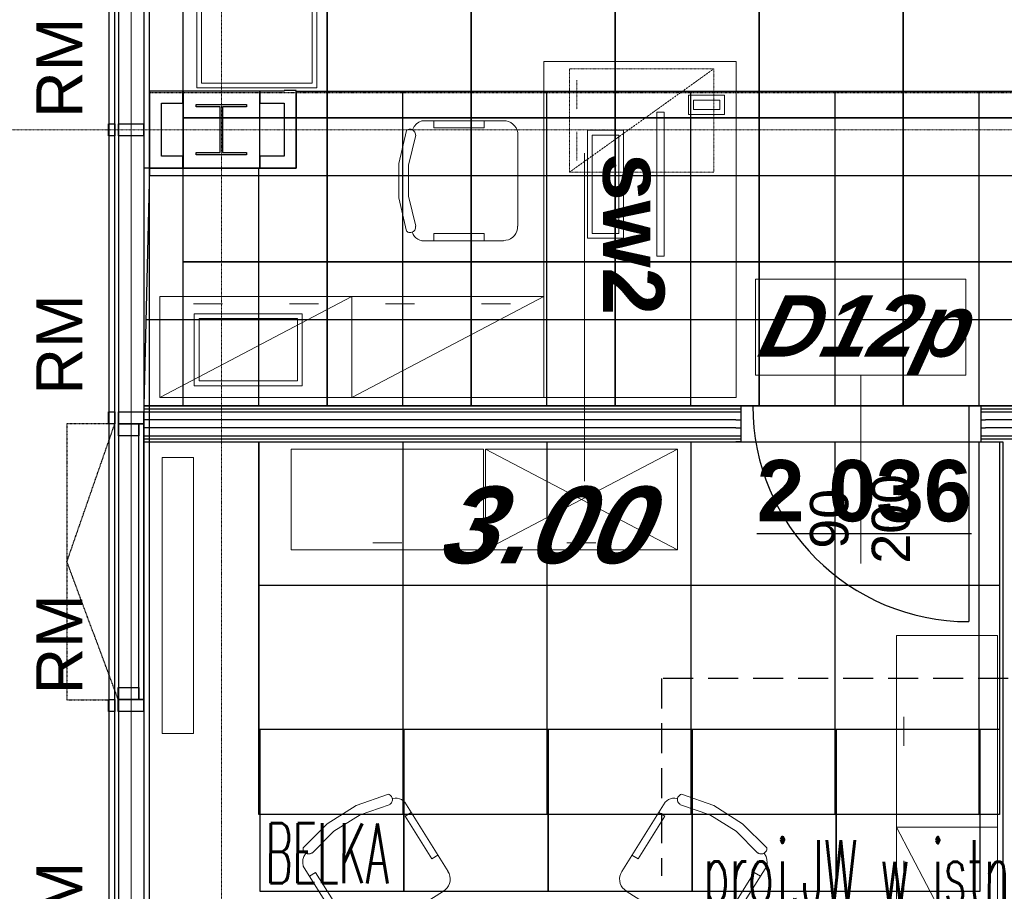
# Model space of a CAD drawing. Header units: millimetres. Extents: x -8838 to 31257, y -6224 to 3754.
# Tile 7 of 185: x -3357 to -2947, y -4980 to -4617. Entities that reach past the tile are written whole.
import ezdxf
from ezdxf.enums import TextEntityAlignment as Align

# ---------------------------------------------------------------- set-up
doc = ezdxf.new("R2010")
doc.units = ezdxf.units.MM
doc.header["$LTSCALE"] = 10
doc.header["$MEASUREMENT"] = 0
for name, pattern in [('HIDDEN', [0.375, 0.25, -0.125]), ('rzut 2 pietra$0$ArchiTECH.PC 1. Line Type', [0.004, 0.003, -0.001]), ('rzut 2 pietra$0$ArchiTECH.PC 2. Line Type', [0.0025, 0.0015, -0.001]), ('rzut 2 pietra$0$ArchiTECH.PC 5. Line Type', [0.0053, 0.003, -0.001, 0.0003, -0.001]), ('rzut 2 pietra$0$ArchiTECH.PC Solid Line Type', [0]), ('SUFIT_2 PIETRO$0$ArchiTECH.PC 1. Line Type', [0.004, 0.003, -0.001]), ('SUFIT_2 PIETRO$0$ArchiTECH.PC Solid Line Type', [0])]:
    doc.linetypes.add(name, pattern=pattern)
doc.layers.add('_Etap_5_opis', color=7, linetype='CONTINUOUS', lineweight=30)
doc.layers.add('IS_ARCH', color=254, linetype='CONTINUOUS', lineweight=18)
for name, color, linetype in [('IS_WK_KAN_SKROPLINY', 103, 'HIDDEN'), ('RP5_PODKLAD', 254, 'CONTINUOUS'), ('SUFIT_2 PIETRO$0$ELEM KONSTRUKCJI - inwent', 254, 'CONTINUOUS'), ('SUFIT_2 PIETRO$0$INWENTARYZACJA', 254, 'CONTINUOUS'), ('SUFIT_2 PIETRO$0$Kalka 1', 254, 'CONTINUOUS'), ('SUFIT_2 PIETRO$0$nr pom PB', 254, 'CONTINUOUS'), ('SUFIT_2 PIETRO$0$sciany projektowane', 254, 'CONTINUOUS'), ('SUFIT_2 PIETRO$0$SUFIT NOWY 39', 254, 'CONTINUOUS'), ('SUFIT_2 PIETRO$0$TYP SUFITÓW_NOWYCH', 254, 'CONTINUOUS')]:
    doc.layers.add(name, color=color, linetype=linetype)
doc.styles.add('romans1', font='simplex.shx', dxfattribs={"width": 0.8})
doc.styles.add('rzut 2 pietra$0$ArchiTECHStyle1', font='arial.ttf', dxfattribs={"height": 0.16})
doc.styles.add('rzut 2 pietra$0$ArchiTECHStyle2', font='arialbd.ttf', dxfattribs={"height": 0.192})
doc.styles.add('rzut 2 pietra$0$ArchiTECHStyle4', font='arialbi.ttf', dxfattribs={"oblique": 15, "height": 0.256})
doc.styles.add('SUFIT_2 PIETRO$0$ArchiTECHStyle1', font='arialbi.ttf', dxfattribs={"oblique": 15, "height": 0.32})
doc.styles.add('SUFIT_2 PIETRO$0$ArchiTECHStyle3', font='arialbd.ttf', dxfattribs={"height": 0.384})

msp = doc.modelspace()

# ---------------------------------------------------------------- linework, layer by layer
at = {"layer": 'IS_ARCH', "linetype": 'rzut 2 pietra$0$ArchiTECH.PC 5. Line Type'}
for p, q in [((-3272.53, -3086.52), (-3272.84, -6170.68)), ((-3569.55, -4662.89), (8377.9, -4664.09))]:
    msp.add_line(p, q, dxfattribs=at)
at = {"layer": 'IS_ARCH', "linetype": 'rzut 2 pietra$0$ArchiTECH.PC Solid Line Type'}
for p, q in [((-3319.72, -4015.94), (-3319.72, -5026.89)), ((-3317.19, -5026.89), (-3317.19, -4018.43)), ((-3315.66, -4020.02), (-3315.66, -5026.89)), ((-3310.44, -5017.09), (-3310.44, -4024.08)), ((-3305.13, -4030.44), (-3305.13, -5022.43)), ((-3302.72, -5026.89), (-3302.72, -4032.94)), ((-3283.04, -4645.46), (-3283.04, -4575.46)), ((-3281.04, -4577.46), (-3281.04, -4643.46)), ((-3235.04, -4643.46), (-3235.04, -4577.46)), ((-3233.04, -4575.46), (-3233.04, -4645.46)), ((-3138.39, -4774.44), (-3138.39, -4634.44)), ((-3138.39, -4634.44), (-3058.39, -4634.44)), ((-3058.39, -4634.44), (-3058.39, -4774.44)), ((-3281.04, -4643.46), (-3235.04, -4643.46)), ((-3302.69, -4646.85), (-3302.69, -4678.85)), ((-3288.8, -4646.85), (-3302.69, -4646.85)), ((-3288.8, -4651.85), (-3288.8, -4646.85)), ((-3256.8, -4646.85), (-3288.8, -4646.85)), ((-3288.8, -4646.85), (-3288.8, -4678.85)), ((-3256.8, -4646.85), (-3288.8, -4646.85)), ((-3288.8, -4646.85), (-3288.8, -4678.85)), ((-3256.74, -4646.85), (-3288.74, -4646.85)), ((-3288.74, -4646.85), (-3288.74, -4678.85)), ((-3256.74, -4646.85), (-3288.74, -4646.85)), ((-3288.74, -4646.85), (-3288.74, -4678.85)), ((-3233.04, -4645.46), (-3283.04, -4645.46)), ((-3256.8, -4646.85), (-3256.8, -4651.85)), ((-3246.69, -4646.85), (-3256.8, -4646.85)), ((-3256.8, -4678.85), (-3256.8, -4646.85)), ((-3256.8, -4646.85), (-3256.8, -4646.85)), ((-3256.8, -4678.85), (-3256.8, -4646.85)), ((-3256.8, -4646.85), (-3256.8, -4646.85)), ((-3256.74, -4678.85), (-3256.74, -4646.85)), ((-3256.74, -4646.85), (-3256.74, -4646.85)), ((-3256.74, -4678.85), (-3256.74, -4646.85)), ((-3256.74, -4646.85), (-3256.74, -4646.85)), ((-3241.69, -4646.55), (-3246.69, -4646.55)), ((-3246.69, -4646.55), (-3246.69, -4646.85)), ((-3241.69, -4678.85), (-3241.69, -4646.55)), ((-3078.13, -4648.49), (-3063.13, -4648.49)), ((-3078.13, -4656.49), (-3078.13, -4648.49)), ((-3076.13, -4650.49), (-3076.13, -4654.49)), ((-3065.13, -4650.49), (-3076.13, -4650.49)), ((-3065.13, -4654.49), (-3065.13, -4650.49)), ((-3063.13, -4648.49), (-3063.13, -4656.49)), ((-3297.69, -4673.85), (-3297.69, -4651.85)), ((-3297.69, -4651.85), (-3288.8, -4651.85)), ((-3283.3, -4652.35), (-3262.3, -4652.35)), ((-3283.3, -4653.35), (-3283.3, -4652.35)), ((-3283.3, -4652.35), (-3262.3, -4652.35)), ((-3283.3, -4653.35), (-3283.3, -4652.35)), ((-3273.3, -4653.35), (-3283.3, -4653.35)), ((-3273.3, -4653.35), (-3283.3, -4653.35)), ((-3273.3, -4672.35), (-3273.3, -4653.35)), ((-3273.3, -4672.35), (-3273.3, -4653.35)), ((-3262.3, -4653.35), (-3272.3, -4653.35)), ((-3272.3, -4653.35), (-3272.3, -4672.35)), ((-3262.3, -4653.35), (-3272.3, -4653.35)), ((-3272.3, -4653.35), (-3272.3, -4672.35)), ((-3262.3, -4652.35), (-3262.3, -4653.35)), ((-3262.3, -4652.35), (-3262.3, -4653.35)), ((-3256.8, -4651.85), (-3246.69, -4651.85)), ((-3246.69, -4651.85), (-3246.69, -4673.85)), ((-3088.38, -4655.6), (-3091.38, -4655.6)), ((-3091.38, -4655.6), (-3091.38, -4715.6)), ((-3088.38, -4715.6), (-3088.38, -4655.6)), ((-3076.13, -4654.49), (-3065.13, -4654.49)), ((-3190.48, -4659.68), (-3191.56, -4660.48)), ((-3189.24, -4659.13), (-3190.48, -4659.68)), ((-3189.26, -4659.14), (-3155.26, -4659.14)), ((-3184.26, -4662.14), (-3184.26, -4659.14)), ((-3163.26, -4659.14), (-3163.26, -4662.14)), ((-3154.22, -4659.21), (-3155.26, -4659.14)), ((-3153.2, -4659.47), (-3154.22, -4659.21)), ((-3152.24, -4659.91), (-3153.2, -4659.47)), ((-3151.38, -4660.51), (-3152.24, -4659.91)), ((-3063.13, -4656.49), (-3078.13, -4656.49)), ((-3319.77, -4665.45), (-3319.77, -4660.45)), ((-3319.77, -4660.45), (-3317.19, -4660.45)), ((-3317.19, -4660.45), (-3317.19, -4665.45)), ((-3315.72, -4665.44), (-3315.72, -4660.45)), ((-3315.72, -4660.45), (-3305.18, -4660.45)), ((-3305.18, -4660.45), (-3305.18, -4665.44)), ((-3195.74, -4663.14), (-3198.87, -4677.02)), ((-3195.38, -4662.93), (-3195.72, -4663.16)), ((-3195.01, -4662.76), (-3195.38, -4662.93)), ((-3194.61, -4662.66), (-3195.01, -4662.76)), ((-3194.2, -4662.64), (-3194.61, -4662.66)), ((-3193.79, -4662.69), (-3194.2, -4662.64)), ((-3193.4, -4662.81), (-3193.79, -4662.69)), ((-3193.03, -4663), (-3193.4, -4662.81)), ((-3192.45, -4661.49), (-3193.09, -4662.68)), ((-3192.7, -4663.25), (-3193.03, -4663)), ((-3192.43, -4663.55), (-3192.7, -4663.25)), ((-3191.56, -4660.48), (-3192.45, -4661.49)), ((-3192.21, -4663.9), (-3192.43, -4663.55)), ((-3192.06, -4664.28), (-3192.21, -4663.9)), ((-3163.26, -4662.14), (-3184.26, -4662.14)), ((-3150.63, -4661.25), (-3151.38, -4660.51)), ((-3150.03, -4662.12), (-3150.63, -4661.25)), ((-3149.6, -4663.07), (-3150.03, -4662.12)), ((-3149.34, -4664.09), (-3149.6, -4663.07)), ((-3105.27, -4663.1), (-3120.27, -4663.1)), ((-3120.27, -4663.1), (-3120.27, -4708.1)), ((-3105.27, -4708.1), (-3105.27, -4663.1)), ((-3317.19, -4665.45), (-3319.77, -4665.45)), ((-3305.18, -4665.44), (-3315.72, -4665.44)), ((-3191.83, -4665.16), (-3194.79, -4677.7)), ((-3191.98, -4664.68), (-3192.06, -4664.28)), ((-3191.97, -4665.09), (-3191.98, -4664.68)), ((-3149.26, -4665.14), (-3149.34, -4664.09)), ((-3149.26, -4665.14), (-3149.26, -4703.14)), ((-3118.27, -4706.1), (-3118.27, -4665.1)), ((-3118.27, -4665.1), (-3107.27, -4665.1)), ((-3107.27, -4665.1), (-3107.27, -4706.1)), ((-3288.8, -4673.85), (-3297.69, -4673.85)), ((-3288.8, -4678.85), (-3288.8, -4673.85)), ((-3283.3, -4673.35), (-3283.3, -4672.35)), ((-3283.3, -4672.35), (-3273.3, -4672.35)), ((-3283.3, -4673.35), (-3283.3, -4672.35)), ((-3283.3, -4672.35), (-3273.3, -4672.35)), ((-3262.3, -4673.35), (-3283.3, -4673.35)), ((-3262.3, -4673.35), (-3283.3, -4673.35)), ((-3272.3, -4672.35), (-3262.3, -4672.35)), ((-3272.3, -4672.35), (-3262.3, -4672.35)), ((-3262.3, -4672.35), (-3262.3, -4673.35)), ((-3262.3, -4672.35), (-3262.3, -4673.35)), ((-3246.69, -4673.85), (-3256.8, -4673.85)), ((-3256.8, -4673.85), (-3256.8, -4678.85)), ((-3121.47, -4809.33), (-3121.47, -4672.58)), ((-3302.69, -4678.85), (-3288.8, -4678.85)), ((-3288.8, -4678.85), (-3256.8, -4678.85)), ((-3288.8, -4678.85), (-3256.8, -4678.85)), ((-3288.74, -4678.85), (-3256.74, -4678.85)), ((-3288.74, -4678.85), (-3256.74, -4678.85)), ((-3256.8, -4678.85), (-3241.69, -4678.85)), ((-3198.87, -4677.02), (-3198.87, -4691.25)), ((-3194.79, -4677.7), (-3194.79, -4690.58)), ((-3198.87, -4691.25), (-3195.74, -4705.13)), ((-3194.79, -4690.58), (-3191.83, -4703.11)), ((-3192.77, -4705.27), (-3192.47, -4705)), ((-3192.47, -4705), (-3192.23, -4704.68)), ((-3192.23, -4704.68), (-3192.04, -4704.32)), ((-3192.04, -4704.32), (-3191.92, -4703.94)), ((-3191.92, -4703.94), (-3191.86, -4703.54)), ((-3191.86, -4703.54), (-3191.88, -4703.14)), ((-3149.66, -4705.16), (-3149.42, -4704.15)), ((-3149.42, -4704.15), (-3149.37, -4703.1)), ((-3195.73, -4705.12), (-3195.41, -4705.37)), ((-3195.41, -4705.37), (-3195.06, -4705.56)), ((-3195.06, -4705.56), (-3194.68, -4705.68)), ((-3194.68, -4705.68), (-3194.28, -4705.74)), ((-3194.28, -4705.74), (-3193.88, -4705.72)), ((-3193.88, -4705.72), (-3193.48, -4705.64)), ((-3193.48, -4705.64), (-3193.11, -4705.48)), ((-3193.17, -4705.78), (-3192.83, -4706.61)), ((-3193.11, -4705.48), (-3192.77, -4705.27)), ((-3192.83, -4706.61), (-3192.34, -4707.36)), ((-3192.34, -4707.36), (-3191.72, -4708.01)), ((-3191.72, -4708.01), (-3190.99, -4708.52)), ((-3190.99, -4708.52), (-3190.17, -4708.89)), ((-3190.17, -4708.89), (-3189.3, -4709.1)), ((-3155.26, -4709.14), (-3189.26, -4709.14)), ((-3184.26, -4709.14), (-3184.26, -4706.14)), ((-3184.26, -4706.14), (-3163.26, -4706.14)), ((-3163.26, -4706.14), (-3163.26, -4709.14)), ((-3155.3, -4709.03), (-3154.25, -4708.98)), ((-3154.25, -4708.98), (-3153.24, -4708.74)), ((-3153.24, -4708.74), (-3152.28, -4708.31)), ((-3152.28, -4708.31), (-3151.42, -4707.72)), ((-3151.42, -4707.72), (-3150.68, -4706.98)), ((-3150.68, -4706.98), (-3150.09, -4706.12)), ((-3150.09, -4706.12), (-3149.66, -4705.16)), ((-3120.27, -4708.1), (-3105.27, -4708.1)), ((-3107.27, -4706.1), (-3118.27, -4706.1)), ((-3091.38, -4715.6), (-3088.38, -4715.6)), ((-3050.22, -4765.17), (-3050.22, -4725.17)), ((-3050.22, -4725.17), (-2962.64, -4725.17)), ((-2962.64, -4725.17), (-2962.64, -4765.17)), ((-3218.39, -4732.44), (-3298.39, -4732.44)), ((-3298.39, -4732.44), (-3298.39, -4774.44)), ((-3298.39, -4774.44), (-3218.39, -4732.44)), ((-3218.39, -4774.44), (-3218.39, -4732.44)), ((-3138.39, -4732.44), (-3218.39, -4732.44)), ((-3218.39, -4732.44), (-3218.39, -4774.44)), ((-3218.39, -4774.44), (-3138.39, -4732.44)), ((-3138.39, -4774.44), (-3138.39, -4732.44)), ((-3284.39, -4735.44), (-3272.39, -4735.44)), ((-3244.39, -4735.44), (-3232.39, -4735.44)), ((-3204.39, -4735.44), (-3192.39, -4735.44)), ((-3164.39, -4735.44), (-3152.39, -4735.44)), ((-3239.09, -4739.62), (-3284.09, -4739.62)), ((-3284.09, -4739.62), (-3284.09, -4769.62)), ((-3282.09, -4767.62), (-3282.09, -4741.62)), ((-3282.09, -4741.62), (-3241.09, -4741.62)), ((-3241.09, -4741.62), (-3241.09, -4767.62)), ((-3239.09, -4769.62), (-3239.09, -4739.62)), ((-2962.64, -4765.17), (-3050.22, -4765.17)), ((-3006.43, -4765.17), (-3006.43, -4843.73)), ((-3284.09, -4769.62), (-3239.09, -4769.62)), ((-3241.09, -4767.62), (-3282.09, -4767.62)), ((-3298.39, -4774.44), (-3218.39, -4774.44)), ((-3298.39, -4774.44), (-3298.39, -4774.44)), ((-3218.39, -4774.44), (-3138.39, -4774.44)), ((-3218.39, -4774.44), (-3218.39, -4774.44)), ((-3058.39, -4774.44), (-3138.39, -4774.44)), ((-3058.43, -4777.94), (-3305.13, -4777.94)), ((-3305.13, -4777.94), (-3305.13, -4792.94)), ((-3058.43, -4777.94), (-3056.43, -4777.94)), ((-3056.43, -4777.94), (-3056.43, -4779.19)), ((-3056.43, -4777.94), (-2956.43, -4777.94)), ((-2956.43, -4777.94), (-3056.43, -4777.94)), ((-2956.43, -4777.94), (-3056.43, -4777.94)), ((-2961.43, -4777.94), (-2961.43, -4867.94)), ((-2954.43, -4777.94), (-2956.43, -4777.94)), ((-2956.43, -4777.94), (-2956.43, -4779.19)), ((-2924.18, -4777.94), (-2954.43, -4777.94)), ((-3319.77, -4785.45), (-3319.77, -4780.45)), ((-3319.77, -4780.45), (-3317.21, -4780.45)), ((-3317.21, -4780.45), (-3317.21, -4785.45)), ((-3315.73, -4785.44), (-3315.73, -4780.45)), ((-3315.73, -4780.45), (-3305.2, -4780.45)), ((-3305.2, -4780.45), (-3305.2, -4785.44)), ((-3305.13, -4779.19), (-3058.43, -4779.19)), ((-3305.13, -4780.44), (-3058.43, -4780.44)), ((-3058.43, -4779.19), (-3056.43, -4779.19)), ((-3058.43, -4780.44), (-3056.43, -4780.44)), ((-3056.43, -4779.19), (-3056.43, -4780.44)), ((-3056.43, -4780.44), (-3056.43, -4782.94)), ((-3056.43, -4782.94), (-3056.43, -4790.44)), ((-2956.43, -4779.19), (-2954.43, -4779.19)), ((-2956.43, -4779.19), (-2956.43, -4780.44)), ((-2956.43, -4780.44), (-2954.43, -4780.44)), ((-2956.43, -4780.44), (-2956.43, -4782.94)), ((-2956.43, -4782.94), (-2956.43, -4790.44)), ((-2954.43, -4779.19), (-2924.18, -4779.19)), ((-2954.43, -4780.44), (-2924.18, -4780.44)), ((-3317.21, -4785.45), (-3319.77, -4785.45)), ((-3315.73, -4790.46), (-3315.73, -4785.44)), ((-3315.73, -4785.44), (-3307.2, -4785.44)), ((-3305.2, -4785.44), (-3315.73, -4785.44)), ((-3307.2, -4900.44), (-3307.2, -4785.44)), ((-3307.2, -4785.44), (-3305.21, -4785.44)), ((-3307.2, -4785.44), (-3307.2, -4790.46)), ((-3305.21, -4785.44), (-3305.21, -4900.44)), ((-3058.43, -4783.77), (-3305.13, -4783.77)), ((-3058.43, -4787.11), (-3305.13, -4787.11)), ((-3058.43, -4783.77), (-3056.43, -4783.77)), ((-3058.43, -4787.11), (-3056.43, -4787.11)), ((-2956.43, -4783.77), (-2954.43, -4783.77)), ((-2956.43, -4787.11), (-2954.43, -4787.11)), ((-2924.18, -4783.77), (-2954.43, -4783.77)), ((-2924.18, -4787.11), (-2954.43, -4787.11)), ((-3307.2, -4790.46), (-3315.73, -4790.46)), ((-3307.2, -4895.44), (-3307.2, -4790.8)), ((-3305.13, -4790.44), (-3058.43, -4790.44)), ((-3058.43, -4790.44), (-3056.43, -4790.44)), ((-3056.43, -4790.44), (-3056.43, -4791.69)), ((-2956.43, -4790.44), (-2954.43, -4790.44)), ((-2956.43, -4790.44), (-2956.43, -4791.69)), ((-2954.43, -4790.44), (-2924.18, -4790.44)), ((-3305.13, -4791.69), (-3058.43, -4791.69)), ((-3305.13, -4792.94), (-3058.43, -4792.94)), ((-3058.43, -4791.69), (-3056.43, -4791.69)), ((-3056.43, -4792.94), (-3058.43, -4792.94)), ((-3056.43, -4791.69), (-3056.43, -4792.94)), ((-2956.43, -4791.69), (-2954.43, -4791.69)), ((-2956.43, -4791.69), (-2956.43, -4792.94)), ((-2956.43, -4792.94), (-2954.43, -4792.94)), ((-2954.43, -4791.69), (-2924.18, -4791.69)), ((-2954.43, -4792.94), (-2947.24, -4792.94)), ((-2947.24, -4792.94), (-2947.24, -5322.97)), ((-3243.66, -4796.05), (-3163.66, -4796.05)), ((-3243.66, -4838.05), (-3243.66, -4796.05)), ((-3243.66, -4796.05), (-3243.66, -4796.05)), ((-3163.66, -4796.05), (-3163.66, -4838.05)), ((-3162.82, -4796.05), (-3082.82, -4796.05)), ((-3162.82, -4838.05), (-3162.82, -4796.05)), ((-3162.82, -4796.05), (-3162.82, -4796.05)), ((-3162.82, -4796.05), (-3082.82, -4838.05)), ((-3162.82, -4838.05), (-3082.82, -4796.05)), ((-3082.82, -4796.05), (-3082.82, -4838.05)), ((-3284.45, -4799.58), (-3297.45, -4799.58)), ((-3297.45, -4799.58), (-3297.45, -4914.58)), ((-3284.45, -4799.58), (-3297.45, -4799.58)), ((-3297.45, -4799.58), (-3297.45, -4914.58)), ((-3284.45, -4914.58), (-3284.45, -4799.58)), ((-3284.45, -4914.58), (-3284.45, -4799.58)), ((-3209.66, -4835.05), (-3197.66, -4835.05)), ((-3128.82, -4835.05), (-3116.82, -4835.05)), ((-3163.66, -4838.05), (-3243.66, -4838.05)), ((-3082.82, -4838.05), (-3162.82, -4838.05)), ((-2991.5, -4953.68), (-2991.5, -4873.68)), ((-2991.5, -4873.68), (-2949.5, -4873.68)), ((-2949.5, -4873.68), (-2949.5, -4953.68)), ((-2949.5, -4873.68), (-2949.5, -4873.68)), ((-3315.74, -4895.44), (-3307.2, -4895.44)), ((-3315.74, -4900.44), (-3315.74, -4895.44)), ((-3307.2, -4895.44), (-3307.2, -4900.44)), ((-3319.77, -4905.45), (-3319.77, -4900.45)), ((-3319.77, -4900.45), (-3317.22, -4900.45)), ((-3317.22, -4900.45), (-3317.22, -4905.45)), ((-3315.74, -4905.44), (-3315.74, -4900.44)), ((-3315.74, -4900.44), (-3305.21, -4900.44)), ((-3307.2, -4900.44), (-3315.74, -4900.44)), ((-3305.21, -4900.44), (-3307.2, -4900.44)), ((-3305.21, -4900.44), (-3305.21, -4905.44)), ((-3317.22, -4905.45), (-3319.77, -4905.45)), ((-3305.21, -4905.44), (-3315.74, -4905.44)), ((-2988.5, -4907.68), (-2988.5, -4919.68)), ((-3297.45, -4914.58), (-3284.45, -4914.58)), ((-3297.45, -4914.58), (-3284.45, -4914.58)), ((-3216.64, -4944.62), (-3203.22, -4939.89)), ((-3203.23, -4939.91), (-3202.85, -4940.04)), ((-3202.85, -4940.04), (-3202.5, -4940.24)), ((-3202.5, -4940.24), (-3202.19, -4940.5)), ((-3202.19, -4940.5), (-3201.93, -4940.81)), ((-3201.93, -4940.81), (-3201.73, -4941.16)), ((-3201.6, -4942.73), (-3201.74, -4943.11)), ((-3201.73, -4941.16), (-3201.6, -4941.54)), ((-3201.6, -4941.54), (-3201.53, -4941.93)), ((-3201.53, -4942.33), (-3201.6, -4942.73)), ((-3201.53, -4941.93), (-3201.53, -4942.33)), ((-3201.31, -4941.73), (-3200.42, -4941.57)), ((-3200.42, -4941.57), (-3199.53, -4941.58)), ((-3199.53, -4941.58), (-3198.65, -4941.77)), ((-3198.65, -4941.77), (-3197.82, -4942.12)), ((-3197.82, -4942.12), (-3197.08, -4942.61)), ((-3197.08, -4942.61), (-3196.44, -4943.24)), ((-3087.24, -4942.61), (-3087.88, -4943.24)), ((-3086.5, -4942.12), (-3087.24, -4942.61)), ((-3085.67, -4941.77), (-3086.5, -4942.12)), ((-3084.79, -4941.58), (-3085.67, -4941.77)), ((-3083.9, -4941.57), (-3084.79, -4941.58)), ((-3083.01, -4941.73), (-3083.9, -4941.57)), ((-3082.73, -4941.54), (-3082.8, -4941.93)), ((-3082.8, -4941.93), (-3082.79, -4942.33)), ((-3082.79, -4942.33), (-3082.72, -4942.73)), ((-3082.59, -4941.16), (-3082.73, -4941.54)), ((-3082.72, -4942.73), (-3082.58, -4943.11)), ((-3082.39, -4940.81), (-3082.59, -4941.16)), ((-3082.13, -4940.5), (-3082.39, -4940.81)), ((-3081.82, -4940.24), (-3082.13, -4940.5)), ((-3081.47, -4940.04), (-3081.82, -4940.24)), ((-3081.09, -4939.91), (-3081.47, -4940.04)), ((-3067.68, -4944.62), (-3081.1, -4939.89)), ((-3228.69, -4952.18), (-3216.64, -4944.62)), ((-3215.04, -4948.43), (-3202.85, -4944.28)), ((-3202.51, -4944.02), (-3202.86, -4944.22)), ((-3202.2, -4943.76), (-3202.51, -4944.02)), ((-3201.94, -4943.46), (-3202.2, -4943.76)), ((-3201.74, -4943.11), (-3201.94, -4943.46)), ((-3178.32, -4972.05), (-3196.39, -4943.25)), ((-3106.01, -4972.05), (-3087.94, -4943.25)), ((-3082.58, -4943.11), (-3082.38, -4943.46)), ((-3082.38, -4943.46), (-3082.12, -4943.76)), ((-3082.12, -4943.76), (-3081.81, -4944.02)), ((-3081.81, -4944.02), (-3081.46, -4944.22)), ((-3069.28, -4948.43), (-3081.47, -4944.28)), ((-3055.63, -4952.18), (-3067.68, -4944.62)), ((-3225.95, -4955.28), (-3215.04, -4948.43)), ((-3193.73, -4947.49), (-3196.27, -4949.08)), ((-3196.27, -4949.08), (-3185.11, -4966.87)), ((-3088.05, -4949.08), (-3099.21, -4966.87)), ((-3090.59, -4947.49), (-3088.05, -4949.08)), ((-3058.37, -4955.28), (-3069.28, -4948.43)), ((-3238.79, -4962.2), (-3228.69, -4952.18)), ((-3235, -4964.44), (-3225.95, -4955.28)), ((-3049.32, -4964.44), (-3058.37, -4955.28)), ((-3045.53, -4962.2), (-3055.63, -4952.18)), ((-2949.5, -4953.68), (-2991.5, -4953.68)), ((-2991.5, -4953.68), (-2991.5, -5033.68)), ((-2949.5, -5033.68), (-2991.5, -4953.68)), ((-2949.5, -4953.68), (-2991.5, -4953.68)), ((-2949.5, -5033.68), (-2949.5, -4953.68)), ((-3238.78, -4962.62), (-3238.76, -4962.21)), ((-3238.72, -4963.03), (-3238.78, -4962.62)), ((-3238.59, -4963.42), (-3238.72, -4963.03)), ((-3238.4, -4963.78), (-3238.59, -4963.42)), ((-3045.92, -4963.78), (-3045.73, -4963.42)), ((-3045.73, -4963.42), (-3045.6, -4963.03)), ((-3045.6, -4963.03), (-3045.54, -4962.62)), ((-3045.54, -4962.62), (-3045.56, -4962.21)), ((-3238.93, -4968.51), (-3238.83, -4967.16)), ((-3238.83, -4967.16), (-3238.44, -4965.87)), ((-3238.44, -4965.87), (-3237.78, -4964.7)), ((-3238.14, -4964.1), (-3238.4, -4963.78)), ((-3237.83, -4964.37), (-3238.14, -4964.1)), ((-3237.48, -4964.58), (-3237.83, -4964.37)), ((-3237.09, -4964.72), (-3237.48, -4964.58)), ((-3236.69, -4964.8), (-3237.09, -4964.72)), ((-3236.27, -4964.8), (-3236.69, -4964.8)), ((-3235.87, -4964.72), (-3236.27, -4964.8)), ((-3235.49, -4964.58), (-3235.87, -4964.72)), ((-3235.13, -4964.37), (-3235.49, -4964.58)), ((-3185.11, -4966.87), (-3182.57, -4965.27)), ((-3099.21, -4966.87), (-3101.75, -4965.27)), ((-3049.19, -4964.37), (-3048.84, -4964.58)), ((-3048.84, -4964.58), (-3048.45, -4964.72)), ((-3048.45, -4964.72), (-3048.05, -4964.8)), ((-3048.05, -4964.8), (-3047.64, -4964.8)), ((-3047.64, -4964.8), (-3047.23, -4964.72)), ((-3047.23, -4964.72), (-3046.85, -4964.58)), ((-3046.85, -4964.58), (-3046.49, -4964.37)), ((-3045.88, -4965.87), (-3046.54, -4964.7)), ((-3046.49, -4964.37), (-3046.18, -4964.1)), ((-3046.18, -4964.1), (-3045.92, -4963.78)), ((-3045.49, -4967.16), (-3045.88, -4965.87)), ((-3045.39, -4968.51), (-3045.49, -4967.16)), ((-3238.74, -4969.84), (-3238.93, -4968.51)), ((-3238.74, -4969.82), (-3220.67, -4998.62)), ((-3045.58, -4969.82), (-3063.65, -4998.62)), ((-3045.59, -4969.84), (-3045.39, -4968.51)), ((-2988.5, -4979.68), (-2988.5, -4967.68)), ((-3233.54, -4972.46), (-3236.08, -4974.06)), ((-3222.38, -4990.25), (-3233.54, -4972.46)), ((-3178.42, -4972.07), (-3177.91, -4972.99)), ((-3177.91, -4972.99), (-3177.58, -4973.98)), ((-3177.58, -4973.98), (-3177.43, -4975.01)), ((-3177.43, -4975.01), (-3177.47, -4976.06)), ((-3106.74, -4973.98), (-3106.89, -4975.01)), ((-3106.89, -4975.01), (-3106.85, -4976.06)), ((-3106.41, -4972.99), (-3106.74, -4973.98)), ((-3105.9, -4972.07), (-3106.41, -4972.99)), ((-3061.94, -4990.25), (-3050.78, -4972.46)), ((-3050.78, -4972.46), (-3048.24, -4974.06)), ((-3179.44, -4979.65), (-3180.3, -4980.25)), ((-3178.71, -4978.91), (-3179.44, -4979.65)), ((-3178.12, -4978.04), (-3178.71, -4978.91)), ((-3177.71, -4977.08), (-3178.12, -4978.04)), ((-3177.47, -4976.06), (-3177.71, -4977.08)), ((-3106.85, -4976.06), (-3106.62, -4977.08)), ((-3106.62, -4977.08), (-3106.2, -4978.04)), ((-3106.2, -4978.04), (-3105.62, -4978.91)), ((-3105.62, -4978.91), (-3104.88, -4979.65)), ((-3104.88, -4979.65), (-3104.02, -4980.25)), ((-3212.4, -5000.52), (-3180.21, -4980.32)), ((-3071.92, -5000.52), (-3104.11, -4980.32))]:
    msp.add_line(p, q, dxfattribs=at)
at = {"layer": 'IS_ARCH', "linetype": 'rzut 2 pietra$0$ArchiTECH.PC 2. Line Type'}
for p, q in [((-3127.7, -4680.52), (-3127.7, -4637.52)), ((-3127.7, -4637.52), (-3067.7, -4637.52)), ((-3067.7, -4637.52), (-3127.7, -4680.52)), ((-3067.7, -4637.52), (-3067.7, -4680.52)), ((-3067.7, -4637.52), (-3067.7, -4637.52)), ((-3124.7, -4642.27), (-3124.7, -4654.27)), ((-3124.7, -4663.77), (-3124.7, -4675.77)), ((-3067.7, -4680.52), (-3127.7, -4680.52))]:
    msp.add_line(p, q, dxfattribs=at)
at = {"layer": 'IS_ARCH', "linetype": 'rzut 2 pietra$0$ArchiTECH.PC 1. Line Type'}
for p, q in [((-3302.72, -4647.37), (-1838.7, -4647.37)), ((-3056.43, -4777.94), (-2956.43, -4777.94)), ((-3319.83, -4785.45), (-3337.21, -4785.45)), ((-3337.21, -4785.45), (-3337.21, -4900.47)), ((-3337.16, -4842.96), (-3317.21, -4785.45)), ((-3056.43, -4792.94), (-2956.43, -4792.94)), ((-3315.74, -4900.44), (-3337.16, -4842.96)), ((-3337.21, -4900.47), (-3319.83, -4900.47))]:
    msp.add_line(p, q, dxfattribs=at)
at = {"layer": 'IS_ARCH', "linetype": 'rzut 2 pietra$0$ArchiTECH.PC Solid Line Type'}
msp.add_arc((-2961.43, -4777.94), 90, 180, 270, dxfattribs=at)
at = {"layer": 'IS_WK_KAN_SKROPLINY', "lineweight": 30, "ltscale": 5}
msp.add_lwpolyline([(-1876.27, -4891.58), (-3089.38, -4891.58), (-3089.38, -4973.88)], dxfattribs=at)
at = {"layer": 'RP5_PODKLAD', "color": 253, "ltscale": 3}
for points in [[(-3288.76, -4597.94), (-3228.76, -4597.94), (-3228.76, -4657.94), (-3288.76, -4657.94)], [(-3228.76, -4597.94), (-3168.76, -4597.94), (-3168.76, -4657.94), (-3228.76, -4657.94)], [(-3168.76, -4597.94), (-3108.76, -4597.94), (-3108.76, -4657.94), (-3168.76, -4657.94)], [(-3108.76, -4597.94), (-3048.76, -4597.94), (-3048.76, -4657.94), (-3108.76, -4657.94)], [(-3048.76, -4597.94), (-2988.76, -4597.94), (-2988.76, -4657.94), (-3048.76, -4657.94)], [(-2988.76, -4597.94), (-2928.76, -4597.94), (-2928.76, -4657.94), (-2988.76, -4657.94)], [(-3288.76, -4657.94), (-3228.76, -4657.94), (-3228.76, -4717.94), (-3288.76, -4717.94)], [(-3228.76, -4657.94), (-3168.76, -4657.94), (-3168.76, -4717.94), (-3228.76, -4717.94)], [(-3168.76, -4657.94), (-3108.76, -4657.94), (-3108.76, -4717.94), (-3168.76, -4717.94)], [(-3108.76, -4657.94), (-3048.76, -4657.94), (-3048.76, -4717.94), (-3108.76, -4717.94)], [(-3048.76, -4657.94), (-2988.76, -4657.94), (-2988.76, -4717.94), (-3048.76, -4717.94)], [(-2988.76, -4657.94), (-2928.76, -4657.94), (-2928.76, -4717.94), (-2988.76, -4717.94)], [(-3288.76, -4717.94), (-3228.76, -4717.94), (-3228.76, -4777.94), (-3288.76, -4777.94)], [(-3228.76, -4717.94), (-3168.76, -4717.94), (-3168.76, -4777.94), (-3228.76, -4777.94)], [(-3168.76, -4717.94), (-3108.76, -4717.94), (-3108.76, -4777.94), (-3168.76, -4777.94)], [(-3108.76, -4717.94), (-3048.76, -4717.94), (-3048.76, -4777.94), (-3108.76, -4777.94)], [(-3048.76, -4717.94), (-2988.76, -4717.94), (-2988.76, -4777.94), (-3048.76, -4777.94)], [(-2988.76, -4717.94), (-2928.76, -4717.94), (-2928.76, -4777.94), (-2988.76, -4777.94)], [(-3196.72, -4912.91), (-3256.72, -4912.91), (-3256.72, -4980.34), (-3196.72, -4980.34)], [(-3136.72, -4912.91), (-3196.72, -4912.91), (-3196.72, -4980.34), (-3136.72, -4980.34)], [(-3076.72, -4912.91), (-3136.72, -4912.91), (-3136.72, -4980.34), (-3076.72, -4980.34)], [(-3016.72, -4912.91), (-3076.72, -4912.91), (-3076.72, -4980.34), (-3016.72, -4980.34)], [(-2956.72, -4912.91), (-3016.72, -4912.91), (-3016.72, -4980.34), (-2956.72, -4980.34)]]:
    msp.add_lwpolyline(points, close=True, dxfattribs=at)
at = {"layer": 'SUFIT_2 PIETRO$0$ELEM KONSTRUKCJI - inwent', "linetype": 'SUFIT_2 PIETRO$0$ArchiTECH.PC Solid Line Type'}
for p, q in [((-3256.8, -4646.85), (-3288.8, -4646.85)), ((-3288.8, -4646.85), (-3288.8, -4678.85)), ((-3256.8, -4646.85), (-3288.8, -4646.85)), ((-3288.8, -4646.85), (-3288.8, -4678.85)), ((-3256.74, -4646.85), (-3288.74, -4646.85)), ((-3288.74, -4646.85), (-3288.74, -4678.85)), ((-3256.74, -4646.85), (-3288.74, -4646.85)), ((-3288.74, -4646.85), (-3288.74, -4678.85)), ((-3256.8, -4678.85), (-3256.8, -4646.85)), ((-3256.8, -4646.85), (-3256.8, -4646.85)), ((-3256.8, -4678.85), (-3256.8, -4646.85)), ((-3256.8, -4646.85), (-3256.8, -4646.85)), ((-3256.74, -4678.85), (-3256.74, -4646.85)), ((-3256.74, -4646.85), (-3256.74, -4646.85)), ((-3256.74, -4678.85), (-3256.74, -4646.85)), ((-3256.74, -4646.85), (-3256.74, -4646.85)), ((-3283.3, -4652.35), (-3262.3, -4652.35)), ((-3283.3, -4653.35), (-3283.3, -4652.35)), ((-3273.3, -4653.35), (-3283.3, -4653.35)), ((-3273.3, -4672.35), (-3273.3, -4653.35)), ((-3262.3, -4653.35), (-3272.3, -4653.35)), ((-3272.3, -4653.35), (-3272.3, -4672.35)), ((-3262.3, -4652.35), (-3262.3, -4653.35)), ((-3283.3, -4673.35), (-3283.3, -4672.35)), ((-3283.3, -4672.35), (-3273.3, -4672.35)), ((-3262.3, -4673.35), (-3283.3, -4673.35)), ((-3272.3, -4672.35), (-3262.3, -4672.35)), ((-3262.3, -4672.35), (-3262.3, -4673.35)), ((-3288.8, -4678.85), (-3256.8, -4678.85)), ((-3288.8, -4678.85), (-3256.8, -4678.85)), ((-3288.74, -4678.85), (-3256.74, -4678.85)), ((-3288.74, -4678.85), (-3256.74, -4678.85))]:
    msp.add_line(p, q, dxfattribs=at)
at = {"layer": 'SUFIT_2 PIETRO$0$INWENTARYZACJA', "linetype": 'SUFIT_2 PIETRO$0$ArchiTECH.PC Solid Line Type'}
for p, q in [((-3319.72, -4015.94), (-3319.72, -5026.89)), ((-3317.19, -5026.89), (-3317.19, -4018.43)), ((-3315.66, -4020.02), (-3315.66, -5026.89)), ((-3305.13, -4030.44), (-3305.13, -5022.43)), ((-3302.72, -5026.89), (-3302.72, -4032.94)), ((-3302.69, -4646.85), (-3302.69, -4678.85)), ((-3288.8, -4646.85), (-3302.69, -4646.85)), ((-3288.8, -4651.85), (-3288.8, -4646.85)), ((-3256.8, -4646.85), (-3256.8, -4651.85)), ((-3246.69, -4646.85), (-3256.8, -4646.85)), ((-3241.69, -4646.55), (-3246.69, -4646.55)), ((-3246.69, -4646.55), (-3246.69, -4646.85)), ((-3241.69, -4678.85), (-3241.69, -4646.55)), ((-3297.69, -4673.85), (-3297.69, -4651.85)), ((-3297.69, -4651.85), (-3288.8, -4651.85)), ((-3256.8, -4651.85), (-3246.69, -4651.85)), ((-3246.69, -4651.85), (-3246.69, -4673.85)), ((-3319.77, -4660.45), (-3317.19, -4660.45)), ((-3319.77, -4665.45), (-3319.77, -4660.45)), ((-3317.19, -4660.45), (-3317.19, -4665.45)), ((-3315.72, -4660.45), (-3305.18, -4660.45)), ((-3315.72, -4665.44), (-3315.72, -4660.45)), ((-3305.18, -4660.45), (-3305.18, -4665.44)), ((-3317.19, -4665.45), (-3319.77, -4665.45)), ((-3305.18, -4665.44), (-3315.72, -4665.44)), ((-3288.8, -4673.85), (-3297.69, -4673.85)), ((-3288.8, -4678.85), (-3288.8, -4673.85)), ((-3246.69, -4673.85), (-3256.8, -4673.85)), ((-3256.8, -4673.85), (-3256.8, -4678.85)), ((-3302.69, -4678.85), (-3288.8, -4678.85)), ((-3256.8, -4678.85), (-3241.69, -4678.85)), ((-3319.77, -4780.45), (-3317.21, -4780.45)), ((-3319.77, -4785.45), (-3319.77, -4780.45)), ((-3317.21, -4780.45), (-3317.21, -4785.45)), ((-3315.73, -4780.45), (-3305.2, -4780.45)), ((-3315.73, -4785.44), (-3315.73, -4780.45)), ((-3305.2, -4780.45), (-3305.2, -4785.44)), ((-3317.21, -4785.45), (-3319.77, -4785.45)), ((-3305.2, -4785.44), (-3315.73, -4785.44)), ((-3315.73, -4785.44), (-3307.2, -4785.44)), ((-3315.73, -4790.46), (-3315.73, -4785.44)), ((-3307.2, -4785.44), (-3307.2, -4790.46)), ((-3307.2, -4785.44), (-3305.21, -4785.44)), ((-3307.2, -4900.44), (-3307.2, -4785.44)), ((-3305.21, -4785.44), (-3305.21, -4900.44)), ((-3307.2, -4790.46), (-3315.73, -4790.46)), ((-3307.2, -4895.44), (-3307.2, -4790.8)), ((-3315.74, -4900.44), (-3315.74, -4895.44)), ((-3315.74, -4895.44), (-3307.2, -4895.44)), ((-3307.2, -4895.44), (-3307.2, -4900.44)), ((-3319.77, -4900.45), (-3317.22, -4900.45)), ((-3319.77, -4905.45), (-3319.77, -4900.45)), ((-3317.22, -4900.45), (-3317.22, -4905.45)), ((-3307.2, -4900.44), (-3315.74, -4900.44)), ((-3315.74, -4900.44), (-3305.21, -4900.44)), ((-3315.74, -4905.44), (-3315.74, -4900.44)), ((-3305.21, -4900.44), (-3307.2, -4900.44)), ((-3305.21, -4900.44), (-3305.21, -4905.44)), ((-3317.22, -4905.45), (-3319.77, -4905.45)), ((-3305.21, -4905.44), (-3315.74, -4905.44))]:
    msp.add_line(p, q, dxfattribs=at)
at = {"layer": 'SUFIT_2 PIETRO$0$INWENTARYZACJA', "linetype": 'SUFIT_2 PIETRO$0$ArchiTECH.PC 1. Line Type'}
for p, q in [((-3302.72, -4647.37), (-1838.7, -4647.37)), ((-3337.21, -4785.45), (-3337.21, -4900.47)), ((-3319.83, -4785.45), (-3337.21, -4785.45)), ((-3337.16, -4842.96), (-3317.21, -4785.45)), ((-3315.74, -4900.44), (-3337.16, -4842.96)), ((-3337.21, -4900.47), (-3319.83, -4900.47))]:
    msp.add_line(p, q, dxfattribs=at)
at = {"layer": 'SUFIT_2 PIETRO$0$Kalka 1', "linetype": 'SUFIT_2 PIETRO$0$ArchiTECH.PC Solid Line Type'}
for p, q in [((-3283.3, -4652.35), (-3262.3, -4652.35)), ((-3283.3, -4653.35), (-3283.3, -4652.35)), ((-3273.3, -4653.35), (-3283.3, -4653.35)), ((-3273.3, -4672.35), (-3273.3, -4653.35)), ((-3262.3, -4653.35), (-3272.3, -4653.35)), ((-3272.3, -4653.35), (-3272.3, -4672.35)), ((-3262.3, -4652.35), (-3262.3, -4653.35)), ((-3283.3, -4673.35), (-3283.3, -4672.35)), ((-3283.3, -4672.35), (-3273.3, -4672.35)), ((-3262.3, -4673.35), (-3283.3, -4673.35)), ((-3272.3, -4672.35), (-3262.3, -4672.35)), ((-3262.3, -4672.35), (-3262.3, -4673.35))]:
    msp.add_line(p, q, dxfattribs=at)
at = {"layer": 'SUFIT_2 PIETRO$0$sciany projektowane', "linetype": 'SUFIT_2 PIETRO$0$ArchiTECH.PC Solid Line Type'}
for p, q in [((-3058.43, -4777.94), (-3305.13, -4777.94)), ((-3305.13, -4777.94), (-3305.13, -4792.94)), ((-3058.43, -4777.94), (-3056.43, -4777.94)), ((-3056.43, -4777.94), (-3056.43, -4779.19)), ((-3056.43, -4777.94), (-2956.43, -4777.94)), ((-2956.43, -4777.94), (-3056.43, -4777.94)), ((-2956.43, -4777.94), (-3056.43, -4777.94)), ((-2961.43, -4777.94), (-2961.43, -4867.94)), ((-2954.43, -4777.94), (-2956.43, -4777.94)), ((-2956.43, -4777.94), (-2956.43, -4779.19)), ((-2871.56, -4777.94), (-2954.43, -4777.94)), ((-3305.13, -4779.19), (-3058.43, -4779.19)), ((-3305.13, -4780.44), (-3058.43, -4780.44)), ((-3058.43, -4779.19), (-3056.43, -4779.19)), ((-3058.43, -4780.44), (-3056.43, -4780.44)), ((-3056.43, -4779.19), (-3056.43, -4780.44)), ((-3056.43, -4780.44), (-3056.43, -4782.94)), ((-3056.43, -4782.94), (-3056.43, -4790.44)), ((-2956.43, -4779.19), (-2954.43, -4779.19)), ((-2956.43, -4779.19), (-2956.43, -4780.44)), ((-2956.43, -4780.44), (-2954.43, -4780.44)), ((-2956.43, -4780.44), (-2956.43, -4782.94)), ((-2956.43, -4782.94), (-2956.43, -4790.44)), ((-2954.43, -4779.19), (-2871.56, -4779.19)), ((-2954.43, -4780.44), (-2871.56, -4780.44)), ((-3058.43, -4783.77), (-3305.13, -4783.77)), ((-3058.43, -4787.11), (-3305.13, -4787.11)), ((-3058.43, -4783.77), (-3056.43, -4783.77)), ((-3058.43, -4787.11), (-3056.43, -4787.11)), ((-2956.43, -4783.77), (-2954.43, -4783.77)), ((-2956.43, -4787.11), (-2954.43, -4787.11)), ((-2871.56, -4783.77), (-2954.43, -4783.77)), ((-2871.56, -4787.11), (-2954.43, -4787.11)), ((-3305.13, -4790.44), (-3058.43, -4790.44)), ((-3058.43, -4790.44), (-3056.43, -4790.44)), ((-3056.43, -4790.44), (-3056.43, -4791.69)), ((-2956.43, -4790.44), (-2954.43, -4790.44)), ((-2956.43, -4790.44), (-2956.43, -4791.69)), ((-2954.43, -4790.44), (-2871.56, -4790.44)), ((-3305.13, -4791.69), (-3058.43, -4791.69)), ((-3305.13, -4792.94), (-3058.43, -4792.94)), ((-3058.43, -4791.69), (-3056.43, -4791.69)), ((-3056.43, -4792.94), (-3058.43, -4792.94)), ((-3056.43, -4791.69), (-3056.43, -4792.94)), ((-2956.43, -4791.69), (-2954.43, -4791.69)), ((-2956.43, -4791.69), (-2956.43, -4792.94)), ((-2956.43, -4792.94), (-2954.43, -4792.94)), ((-2954.43, -4791.69), (-2871.56, -4791.69)), ((-2954.43, -4792.94), (-2947.24, -4792.94)), ((-2947.24, -4792.94), (-2947.24, -5322.97))]:
    msp.add_line(p, q, dxfattribs=at)
at = {"layer": 'SUFIT_2 PIETRO$0$sciany projektowane', "linetype": 'SUFIT_2 PIETRO$0$ArchiTECH.PC 1. Line Type'}
for p, q in [((-3056.43, -4777.94), (-2956.43, -4777.94)), ((-3056.43, -4792.94), (-2956.43, -4792.94))]:
    msp.add_line(p, q, dxfattribs=at)
at = {"layer": 'SUFIT_2 PIETRO$0$sciany projektowane', "linetype": 'SUFIT_2 PIETRO$0$ArchiTECH.PC Solid Line Type'}
msp.add_arc((-2961.43, -4777.94), 90, 180, 270, dxfattribs=at)
at = {"layer": 'SUFIT_2 PIETRO$0$SUFIT NOWY 39', "linetype": 'SUFIT_2 PIETRO$0$ArchiTECH.PC Solid Line Type'}
for p, q in [((-2568.76, -4646.99), (-3241.69, -4646.99)), ((-3241.69, -4646.99), (-3241.69, -4678.85)), ((-3197.15, -4777.94), (-3197.15, -4646.99)), ((-3137.15, -4777.94), (-3137.15, -4646.99)), ((-3077.15, -4777.94), (-3077.15, -4646.99)), ((-3017.15, -4777.94), (-3017.15, -4646.99)), ((-2957.15, -4777.94), (-2957.15, -4646.99)), ((-3302.69, -4678.85), (-3305.13, -4777.94)), ((-3256.8, -4678.85), (-3302.69, -4678.85)), ((-3257.15, -4777.94), (-3257.15, -4678.85)), ((-3241.69, -4678.85), (-3256.8, -4678.85)), ((-3302.76, -4682.01), (-2568.76, -4682.01)), ((-3304.24, -4742.01), (-2568.76, -4742.01)), ((-3305.13, -4777.94), (-2568.76, -4777.94)), ((-3257.16, -4792.94), (-3257.16, -4948.35)), ((-3257.16, -4792.94), (-2948.61, -4792.94)), ((-3257.16, -4948.35), (-3257.16, -4792.94)), ((-3197.16, -4792.94), (-3197.16, -4948.35)), ((-3137.16, -4792.94), (-3137.16, -4948.35)), ((-3077.16, -4792.94), (-3077.16, -4948.35)), ((-3017.16, -4792.94), (-3017.16, -4948.35)), ((-2957.16, -4792.94), (-2957.16, -4948.35)), ((-2948.61, -4792.94), (-2948.61, -4948.35)), ((-2948.61, -4852.94), (-3257.16, -4852.94)), ((-2948.61, -4912.94), (-3257.16, -4912.94)), ((-2948.61, -4948.35), (-3257.16, -4948.35))]:
    msp.add_line(p, q, dxfattribs=at)
at = {"layer": 'SUFIT_2 PIETRO$0$TYP SUFITÓW_NOWYCH', "linetype": 'SUFIT_2 PIETRO$0$ArchiTECH.PC Solid Line Type'}
for p, q in [((-2568.76, -4646.99), (-3241.69, -4646.99)), ((-3241.69, -4646.99), (-3241.69, -4678.85)), ((-3241.69, -4678.85), (-3305.13, -4678.85)), ((-3305.13, -4678.85), (-3305.13, -4777.94)), ((-3305.13, -4777.94), (-3241.69, -4777.94)), ((-3241.69, -4777.94), (-2568.76, -4777.94)), ((-3257.16, -4792.94), (-2948.61, -4792.94)), ((-3257.16, -4948.35), (-3257.16, -4792.94)), ((-2948.61, -4792.94), (-2948.61, -4948.35)), ((-2948.61, -4948.35), (-3257.16, -4948.35))]:
    msp.add_line(p, q, dxfattribs=at)

# ---------------------------------------------------------------- texts
at = {"layer": '_Etap_5_opis', "style": 'romans1', "width": 0.5}
msp.add_text('proj.JW w istniejącej', height=27, rotation=359.9189, dxfattribs=at).set_placement((-3072.06, -4985.9))
at = {"layer": 'IS_ARCH'}
for s, height, rotation, style, p in [('RM', 19.2, 90, 'rzut 2 pietra$0$ArchiTECHStyle1', (-3324.92, -4657.92)), ('sw2', 25.6, 270, 'rzut 2 pietra$0$ArchiTECHStyle2', (-3121.47, -4672.58)), ('RM', 19.2, 90, 'rzut 2 pietra$0$ArchiTECHStyle1', (-3324.92, -4773.25)), ('200', 16, 90, 'rzut 2 pietra$0$ArchiTECHStyle1', (-2981.06, -4843.73)), ('90', 16, 90, 'rzut 2 pietra$0$ArchiTECHStyle1', (-3006.8, -4837.51)), ('RM', 19.2, 90, 'rzut 2 pietra$0$ArchiTECHStyle1', (-3324.92, -4898.25)), ('RM', 19.2, 90, 'rzut 2 pietra$0$ArchiTECHStyle1', (-3324.92, -5009.7))]:
    msp.add_text(s, height=height, rotation=rotation, dxfattribs=dict(at, style=style)).set_placement(p, align=Align.BOTTOM_LEFT)
at = {"layer": 'IS_ARCH', "style": 'rzut 2 pietra$0$ArchiTECHStyle4', "oblique": 15}
msp.add_text('D12p', height=25.6, dxfattribs=at).set_placement((-3050.22, -4765.17), align=Align.BOTTOM_LEFT)
at = {"layer": 'RP5_PODKLAD', "color": 253, "ltscale": 3, "style": 'romans1', "width": 0.5}
msp.add_text('BELKA', height=25, rotation=359.9189, dxfattribs=at).set_placement((-3254.42, -4976.97))
at = {"layer": 'SUFIT_2 PIETRO$0$nr pom PB', "style": 'SUFIT_2 PIETRO$0$ArchiTECHStyle3'}
msp.add_text('%%u2 036%%u', height=25.6, dxfattribs=at).set_placement((-3049.72, -4833.82), align=Align.BOTTOM_LEFT)
at = {"layer": 'SUFIT_2 PIETRO$0$SUFIT NOWY 39', "style": 'SUFIT_2 PIETRO$0$ArchiTECHStyle1', "oblique": 15}
msp.add_text('3.00', height=32, dxfattribs=at).set_placement((-3182.4, -4853.21), align=Align.BOTTOM_LEFT)

doc.saveas('drawing.dxf')
